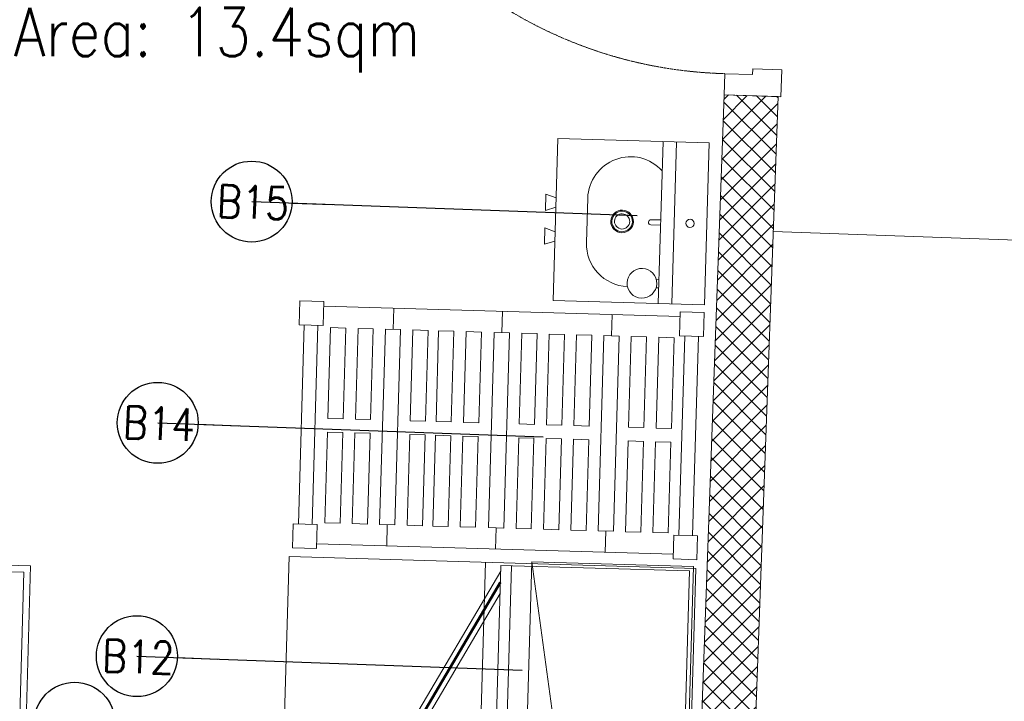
# Model space of a CAD drawing. Header units: millimetres. Extents: x 256680 to 410391, y -77299 to -22623.
# Tile 7 of 202: x 259610 to 261436, y -28656 to -27393. Entities that reach past the tile are written whole.
import ezdxf

# ---------------------------------------------------------------- set-up
doc = ezdxf.new("R2010")
doc.units = ezdxf.units.MM
doc.header["$LTSCALE"] = 2.5
doc.linetypes.add('DASHDOT2', pattern=[0.5, 0.25, -0.125, 0, -0.125])
doc.linetypes.add('HIDDEN2 IDS', pattern=[1.666875, 1.11125, -0.555625])
for name, color, linetype, lineweight in [('CKD Equipments', 252, 'Continuous', 0), ('ELEVATION 1', 143, 'Continuous', 18), ('ELEVATION 4', 157, 'Continuous', 9), ('HATCH LIGHT', 250, 'Continuous', 0), ('HATCH MEDIUM', 251, 'Continuous', 5), ('K Equipment', 30, 'Continuous', 9), ('ROOM TEXT', 7, 'Continuous', 5)]:
    doc.layers.add(name, color=color, linetype=linetype, lineweight=lineweight)
doc.styles.add('MTEXT', font='romans.shx', dxfattribs={"width": 0.85})
doc.styles.get("Standard").update_dxf_attribs({"font": 'GOTHIC.TTF'})
doc.dimstyles.new('AJKD_30', dxfattribs={"dimscale": 30, "dimtxt": 2, "dimasz": 1, "dimexe": 0.8, "dimexo": 0.8, "dimgap": 0.5, "dimtad": 1, "dimdec": 0, "dimzin": 0, "dimdsep": 46, "dimtxsty": 'Standard', "dimblk": 'ARCHTICK', "dimcen": 0.125, "dimclrd": 251, "dimclre": 251, "dimclrt": 42, "dimadec": 0, "dimazin": 0, "dimtfac": 1, "dimtdec": 0, "dimtix": 1, "dimtmove": 0, "dimatfit": 3, "dimfxl": 1, "dimtolj": 1, "dimtzin": 0, "dimarcsym": 1})

# ---------------------------------------------------------------- blocks, each defined once
blk = doc.blocks.new('*U86')
h = blk.add_hatch(color=252)
h.paths.add_polyline_path([(-0.0025, 0.0153, 0.724863), (-0.0025, 0), (-0.0025, -0.036), (-0.0005, -0.036), (-0.0005, -0.0004, 1.209796)])
h.paths.add_polyline_path([(-0.006, 0.0076, -1), (0.006, 0.0076, -1)], flags=16)
blk.add_hatch(color=252).paths.add_polyline_path([(0.0076, 0.0101, -0.06361), (0.008, 0.0081), (0.0436, 0.0081), (0.0436, 0.0101)])
blk.add_lwpolyline([(-0.0025, 0.0153, 0.723917), (-0.0025, 0), (-0.0025, -0.036), (-0.0005, -0.036), (-0.0005, -0.0004, 1.209796), (-0.0025, 0.0153)], format="xyb")
blk.add_lwpolyline([(0.008, 0.0081), (0.0436, 0.0081), (0.0436, 0.0101), (0.0076, 0.0101)])
blk.add_circle((0, 0.0076), 0.00604)
blk = doc.blocks.new('*U96')
at = {"true_color": 0xffffff}
h = blk.add_hatch(color=7, dxfattribs=at)
h.dxf.hatch_style = 1
h.paths.add_polyline_path([(-47.5, -8.5), (-47.5, -822), (-97.5, -822), (-97.5, -8.5)])
for points in [[(-850, 51), (-850, 105), (-900, 105), (-900, 0), (-861, 0), (-861, 51), (-850, 51)], [(-50, 51), (-50, 105), (0, 105), (0, 0), (-39, 0), (-39, 51), (-50, 51)]]:
    blk.add_lwpolyline(points)
blk.add_lwpolyline([(-47.5, -8.5), (-47.5, -822), (-97.5, -822), (-97.5, -8.5)], close=True)
at = {"color": 8, "linetype": 'HIDDEN2 IDS', "ltscale": 0.5}
blk.add_arc((-47.5, -8.5), 813.5, 179.4693, 269.9985, dxfattribs=at)
at = {"xscale": 1000, "yscale": 1000, "zscale": 1000, "rotation": 180}
blk.add_blockref('*U86', (-39.5, -0.4), dxfattribs=at)
blk = doc.blocks.new('A$C1A2613D3')
for p, q in [((138, 400.1, 0), (178.6, 400.1, 0)), ((146.6, 374.7, 0), (138, 400.1, 0)), ((169.9, 374.7, 0), (178.6, 400.1, 0)), ((262.5, 400.1, 0), (221.8, 400.1, 0)), ((230.5, 374.7, 0), (221.8, 400.1, 0)), ((253.8, 374.7, 0), (262.5, 400.1, 0)), ((400.4, 374.7, 0), (0, 374.7, 0)), ((0, 0, 0), (0, 374.7, 0)), ((400.4, 374.7, 0), (400.4, 0, 0)), ((145.3, 296.3, 0), (255.2, 296.3, 0)), ((193.9, 138.1, 0), (193.9, 114.3, 0)), ((206.6, 138.1, 0), (206.6, 114.3, 0)), ((0, 114.3, 0), (400.4, 114.3, 0)), ((341.6, 120.8, 0), (341.6, 114.3, 0)), ((361.9, 120.8, 0), (361.9, 114.3, 0)), ((400.4, 81, 0), (0, 81, 0)), ((400.4, 0, 0), (0, 0, 0))]:
    blk.add_line(p, q)
for centre, major_axis, start_param, end_param in [((145.3, 190.6, 0), (0, 105.7), -0.000003, 2.377352), ((255.2, 190.6, 0), (0, 105.7), 4.724874, 6.283193), ((200.2, 209.7, 0), (0, 28), 1.570827, 7.854012), ((200.2, 209.7, 0), (0, 25.4), 1.570763, 7.853948), ((200.2, 209.7, 0), (0, 18.8), 1.570847, 7.854032), ((351.8, 156.2, 0), (0, 36.8), 1.570763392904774, 7.85394870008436), ((200.2, 138.1, 0), (0, 6.35), 4.7121, 7.853692), ((200.2, 41.6, 0), (0, 10.2), 1.570756, 7.853941)]:
    blk.add_ellipse(centre, major_axis=major_axis, ratio=1, start_param=start_param, end_param=end_param)
blk = doc.blocks.new('A$C69A16929')
for p, q in [((-1.1, 458), (43.4, 458)), ((-1.1, 413.6), (-1.1, 458)), ((43.4, 458), (43.4, 413.6)), ((704.5, 458), (748.9, 458)), ((704.5, 413.6), (704.5, 458)), ((748.9, 458), (748.9, 413.6)), ((704.5, 449.3), (43.4, 449.3)), ((173.2, 410), (173.2, 449.3)), ((374.9, 410), (374.9, 449.3)), ((578.5, 410), (578.5, 449.3)), ((-1.1, 413.6), (43.4, 413.6)), ((8.4, 44.5), (8.4, 413.6)), ((33.8, 44.5), (33.8, 413.6)), ((85.8, 410), (57.4, 410)), ((57.4, 410), (57.4, 241.7)), ((85.8, 241.7), (85.8, 410)), ((136.6, 410), (108.2, 410)), ((108.2, 410), (108.2, 241.7)), ((136.6, 241.7), (136.6, 410)), ((159, 410), (159, 48)), ((159, 410), (187.3, 410)), ((187.3, 410), (187.3, 48)), ((209.8, 410), (238.2, 410)), ((209.8, 410), (209.8, 241.7)), ((238.2, 241.7), (238.2, 410)), ((286.2, 410), (257.8, 410)), ((257.8, 241.7), (257.8, 410)), ((286.2, 410), (286.2, 241.7)), ((308.6, 410), (337, 410)), ((308.6, 241.7), (308.6, 410)), ((337, 410), (337, 241.7)), ((360.7, 410), (360.7, 48)), ((360.7, 410), (389, 410)), ((389, 410), (389, 48)), ((411.9, 410), (440.3, 410)), ((411.9, 241.7), (411.9, 410)), ((440.3, 410), (440.3, 241.7)), ((462.7, 410), (491.1, 410)), ((462.7, 241.7), (462.7, 410)), ((491.1, 410), (491.1, 241.7)), ((513.5, 241.7), (513.5, 410)), ((513.5, 410), (541.9, 410)), ((541.9, 410), (541.9, 241.7)), ((564.3, 410), (564.3, 48)), ((564.3, 410), (592.6, 410)), ((592.6, 410), (592.6, 48)), ((615.1, 410), (615.1, 241.7)), ((643.5, 410), (615.1, 410)), ((643.5, 241.7), (643.5, 410)), ((665.9, 410), (665.9, 241.7)), ((694.3, 410), (665.9, 410)), ((694.3, 241.7), (694.3, 410)), ((704.5, 413.6), (748.9, 413.6)), ((714, 44.5), (714, 413.6)), ((739.4, 44.5), (739.4, 413.6)), ((57.4, 241.7), (85.8, 241.7)), ((108.2, 241.7), (136.6, 241.7)), ((209.8, 241.7), (238.2, 241.7)), ((286.2, 241.7), (257.8, 241.7)), ((337, 241.7), (308.6, 241.7)), ((440.3, 241.7), (411.9, 241.7)), ((491.1, 241.7), (462.7, 241.7)), ((541.9, 241.7), (513.5, 241.7)), ((615.1, 241.7), (643.5, 241.7)), ((665.9, 241.7), (694.3, 241.7)), ((57.4, 48), (57.4, 216.3)), ((57.4, 216.3), (85.8, 216.3)), ((85.8, 216.3), (85.8, 48)), ((108.2, 48), (108.2, 216.3)), ((108.2, 216.3), (136.6, 216.3)), ((136.6, 216.3), (136.6, 48)), ((209.8, 48), (209.8, 216.3)), ((209.8, 216.3), (238.2, 216.3)), ((238.2, 216.3), (238.2, 48)), ((257.8, 216.3), (257.8, 48)), ((286.2, 216.3), (257.8, 216.3)), ((286.2, 48), (286.2, 216.3)), ((308.6, 216.3), (308.6, 48)), ((337, 216.3), (308.6, 216.3)), ((337, 48), (337, 216.3)), ((411.9, 216.3), (411.9, 48)), ((440.3, 216.3), (411.9, 216.3)), ((440.3, 48), (440.3, 216.3)), ((462.7, 216.3), (462.7, 48)), ((491.1, 216.3), (462.7, 216.3)), ((491.1, 48), (491.1, 216.3)), ((513.5, 216.3), (513.5, 48)), ((541.9, 216.3), (513.5, 216.3)), ((541.9, 48), (541.9, 216.3)), ((615.1, 216.3), (643.5, 216.3)), ((615.1, 48), (615.1, 216.3)), ((643.5, 216.3), (643.5, 48)), ((665.9, 216.3), (694.3, 216.3)), ((665.9, 48), (665.9, 216.3)), ((694.3, 216.3), (694.3, 48)), ((-1.1, 44.5), (-1.1, 0)), ((-1.1, 44.5), (43.4, 44.5)), ((43.4, 0), (43.4, 44.5)), ((85.8, 48), (57.4, 48)), ((136.6, 48), (108.2, 48)), ((159, 48), (187.3, 48)), ((173.2, 48), (173.2, 8.7)), ((209.8, 48), (238.2, 48)), ((286.2, 48), (257.8, 48)), ((308.6, 48), (337, 48)), ((360.7, 48), (389, 48)), ((374.9, 48), (374.9, 8.7)), ((411.9, 48), (440.3, 48)), ((462.7, 48), (491.1, 48)), ((513.5, 48), (541.9, 48)), ((564.3, 48), (592.6, 48)), ((578.5, 48), (578.5, 8.7)), ((643.5, 48), (615.1, 48)), ((694.3, 48), (665.9, 48)), ((704.5, 44.5), (704.5, 0)), ((704.5, 44.5), (748.9, 44.5)), ((748.9, 0), (748.9, 44.5)), ((-1.1, 0), (43.4, 0)), ((704.5, 8.7), (43.4, 8.7)), ((704.5, 0), (748.9, 0))]:
    blk.add_line(p, q)
blk = doc.blocks.new('SAA311A')
for p, q in [((8868, -106.88), (8874.92, -106.88)), ((8868, -107.5), (8874.92, -107.5)), ((8868, -108.75), (8874.92, -108.75)), ((8868, -109.37), (8874.92, -109.37)), ((8868, -110.62), (8874.92, -110.62)), ((8868, -111.25), (8874.92, -111.25)), ((8868, -112.5), (8874.92, -112.5)), ((8868, -113.12), (8874.92, -113.12)), ((8868, -114.38), (8874.92, -114.38)), ((8868, -115), (8874.92, -115)), ((8868, -116.25), (8874.92, -116.25)), ((8868, -116.87), (8874.92, -116.87)), ((8868, -118.12), (8874.92, -118.12)), ((8868, -118.75), (8874.92, -118.75)), ((8868, -120), (8874.92, -120)), ((8868, -120.62), (8874.92, -120.62)), ((8868, -121.88), (8874.92, -121.88)), ((8868, -122.5), (8874.92, -122.5)), ((8868, -123.75), (8874.92, -123.75)), ((8868, -124.37), (8874.92, -124.37)), ((8868, -125.62), (8874.92, -125.62)), ((8868, -126.25), (8874.92, -126.25)), ((8868, -127.5), (8874.92, -127.5)), ((8868, -128.12), (8874.92, -128.12)), ((8868, -129.38), (8874.92, -129.38)), ((8868, -130), (8874.92, -130)), ((8868, -131.25), (8874.92, -131.25)), ((8868, -131.87), (8874.92, -131.87)), ((8868, -133.12), (8874.92, -133.12)), ((8868, -133.75), (8874.92, -133.75)), ((8822.72, -138.42), (8863.74, -160.99)), ((8826.85, -138.42), (8864.7, -159.24)), ((8863.74, -160.99), (8864.7, -159.24))]:
    blk.add_line(p, q)
for points in [[(8877.66, -138.42), (8821.66, -138.42), (8821.66, -103.42), (8877.66, -103.42)], [(8877.66, -138.42), (8821.66, -138.42), (8821.66, -136.43), (8877.66, -136.43)], [(8862.43, -160.27), (8861.47, -162.01), (8860.6, -161.53), (8861.56, -159.79)]]:
    blk.add_lwpolyline(points, close=True)
at = {"const_width": 0.498}
blk.add_lwpolyline([(8859.86, -157.71), (8824.79, -138.42)], dxfattribs=at)
blk.add_lwpolyline([(8869.4, -138.42), (8869.4, -138.92), (8877.12, -138.92), (8877.12, -138.42)])
blk.add_lwpolyline([(8861.79, -162.47), (8861.79, -162.47, -0.414214), (8861.45, -162.57), (8857.53, -160.41, -0.414214), (8857.43, -160.07), (8857.43, -160.07, -0.414214), (8857.77, -159.97), (8861.69, -162.13, -0.414214)], format="xyb", close=True)
blk.add_arc((8822.72, -138.42), 45.86, 333.619, 0)
blk = doc.blocks.new('_ArchTick')
at = {"color": 0, "linetype": 'ByBlock', "const_width": 0.15}
blk.add_lwpolyline([(-0.5, -0.5), (0.5, 0.5)], dxfattribs=at)

msp = doc.modelspace()

# ---------------------------------------------------------------- hatches: boundary and pattern name
at = {"layer": 'HATCH LIGHT', "true_color": 0x636466}
h = msp.add_hatch(dxfattribs=at)
h.set_pattern_fill('ANSI32', color=251, scale=6)
h.set_pattern_definition([(45, (193310.04, -46725.026), (-40.411153, 40.411153), []), (45, (193336.98, -46725.026), (-40.411153, 40.411153), [])])
h.paths.add_polyline_path([(270452.9, -32590), (270258.9, -32638.8), (270440.5, -33359.7), (257887.8, -33359.6, -0.000263), (257873.3, -33559.6), (270697.1, -33559.7)])
h.paths.add_polyline_path([(258301.8, -25157.1), (258101.7, -25157.1, -0.011972), (257620.5, -34256), (257821.1, -34256, 0.01196)])
h.paths.add_polyline_path([(258285.4, -25697.6), (267964.3, -26046.6, 0.003501), (268458.4, -26800.6), (268626, -26691.5), (268075.9, -25850.5), (258291.6, -25497.7, -0.000262)])
h = msp.add_hatch(dxfattribs=at)
h.set_pattern_fill('ANSI37', color=251, scale=8)
h.set_pattern_definition([(45, (193310.04, -46725.026), (-17.960512, 17.960512), []), (135, (193310.04, -46725.026), (-17.960512, -17.960512), [])])
edge = h.paths.add_edge_path()
edge.add_line((261078.9, -25798.3), (258285.4, -25697.6))
edge.add_arc((67888, -19659.4), 190493.1, 356.573537, 358.183559, ccw=False)
edge.add_line((258040.6, -31044.7), (260889.8, -31044.7))
edge.add_line((260889.8, -31044.7), (261016.3, -27535.7))
edge.add_line((261016.3, -27535.7), (260916.4, -27532.1))
edge.add_line((260916.4, -27532.1), (260887.1, -28343.5))
edge.add_line((260887.1, -28343.5), (260887.1, -28343.5))
edge.add_line((260887.1, -28343.5), (260822.3, -30142.4))
edge.add_line((260822.3, -30142.4), (260793.3, -30944.7))
edge.add_line((260793.3, -30944.7), (258161.6, -30944.7))
edge.add_line((258161.6, -30944.7), (258287.7, -27449.3))
edge.add_line((258287.7, -27449.3), (259287, -27485.3))
edge.add_line((259287, -27485.3), (259328.4, -27486.8))
edge.add_line((259328.4, -27486.8), (259332, -27386.9))
edge.add_line((259332, -27386.9), (258291.3, -27349.3))
edge.add_line((258291.3, -27349.3), (258347.2, -25799.9))
edge.add_line((258347.2, -25799.9), (259846.2, -25853.9))
edge.add_line((259846.2, -25853.9), (259835.4, -26153.7))
edge.add_line((259835.4, -26153.7), (259812, -26801.7))
edge.add_line((259812, -26801.7), (259809.3, -26874.9))
edge.add_line((259809.3, -26874.9), (259909.3, -26878.5))
edge.add_line((259909.3, -26878.5), (259946.1, -25857.5))
edge.add_line((259946.1, -25857.5), (260975.4, -25894.7))
edge.add_line((260975.4, -25894.7), (260948.8, -26632.7))
edge.add_line((260948.8, -26632.7), (261048.7, -26636.3))
edge.add_line((261048.7, -26636.3), (261078.9, -25798.3))

# ---------------------------------------------------------------- linework, layer by layer
at = {"layer": 'CKD Equipments'}
msp.add_line((260806.8, -30205.5), (260559.8, -28397.5), dxfattribs=at)
for points in [[(259630.4, -28405.4), (259619.4, -28805.3), (259019.6, -28788.8), (259030.6, -28388.9), (259630.4, -28405.4)], [(260474.1, -28398.5), (260421.3, -30197.8)]]:
    msp.add_lwpolyline(points, dxfattribs=at)
for points in [[(259618.1, -28417.1), (259607.7, -28792.9), (259032, -28777.1), (259042.3, -28401.2)], [(260109.9, -28387.8), (260056.9, -30191.6), (260811.1, -30209.2), (260864, -28410), (260109.9, -28387.8)], [(260506.9, -30196.7), (260559.8, -28397.5), (260859.6, -28406.3), (260806.8, -30205.5)]]:
    msp.add_lwpolyline(points, close=True, dxfattribs=at)
at = {"layer": 'ELEVATION 1'}
for p, q in [((260793.3, -30944.7), (260916.4, -27532.1)), ((260889.8, -31044.7), (261016.3, -27535.7)), ((261016.3, -27535.7), (260916.4, -27532.1))]:
    msp.add_line(p, q, dxfattribs=at)
at = {"layer": 'HATCH MEDIUM'}
msp.add_line((261007.3, -27785.5), (261906.7, -27818), dxfattribs=at)

# ---------------------------------------------------------------- block references
at = {"layer": 'CKD Equipments', "extrusion": (7.56466e-06, -2.21728e-07, 1), "xscale": -0.7492039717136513, "yscale": 0.7492039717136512, "zscale": 0.7492039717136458, "rotation": 88.31839783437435}
msp.add_blockref('A$C1A2613D3', (260888.5, -27621.6, 2), dxfattribs=at)
at = {"layer": 'CKD Equipments', "xscale": -1, "rotation": 178.3183978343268}
msp.add_blockref('A$C69A16929', (260130.7, -27914), dxfattribs=at)
at = {"layer": 'HATCH MEDIUM', "extrusion": (0, 0, -1), "zscale": -1, "rotation": 92.06510445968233}
msp.add_blockref('*U96', (-260948.8, -26632.7), dxfattribs=at)
at = {"layer": 'K Equipment', "linetype": 'DASHDOT2', "lineweight": 5, "ltscale": 2, "xscale": 10, "yscale": 10, "zscale": 10, "rotation": 268.3183978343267}
msp.add_blockref('SAA311A', (264474.7, 59733.7), dxfattribs=at)

# ---------------------------------------------------------------- texts
at = {"layer": 'ROOM TEXT', "insert": (260557.9, -27491, 0.2), "char_height": 90, "attachment_point": 9, "style": 'MTEXT'}
msp.add_mtext_dynamic_manual_height_columns('\\A1;\\pxqc;Area: 13.4sqm', width=1162.931, gutter_width=1.8, heights=[0], dxfattribs=at)
at = {"layer": 'ROOM TEXT', "char_height": 60, "attachment_point": 9, "rotation": 357.9352, "style": 'MTEXT'}
for s, insert in [('\\A1;\\pxqc;B15', (260127.2, -27764.5, 0.2)), ('\\A1;\\pxqc;B14', (259952.9, -28174.5, 0.2)), ('\\A1;\\pxqc;B12', (259914.4, -28606.9, 0.2))]:
    msp.add_mtext_dynamic_manual_height_columns(s, width=170.917, gutter_width=1.8, heights=[0], dxfattribs=dict(at, insert=insert))

# ---------------------------------------------------------------- leaders
at = {"layer": 'ELEVATION 4'}
for points in [[(260040.3, -27730.2), (260754.7, -27756.1)], [(259866.1, -28140.2), (260580.5, -28166)], [(259827.5, -28572.6), (260541.9, -28598.4)], [(259712, -28696), (259160.9, -28676.1)]]:
    msp.add_leader(points, dimstyle='AJKD_30', override={"dimasz": 5, "dimgap": 0.5, "dimtad": 0, "dimldrblk": 'DotBlank', "dimfxl": 0.18, "dimfxlon": 1, "dimarcsym": 2}, dxfattribs=at)

doc.saveas('drawing.dxf')
